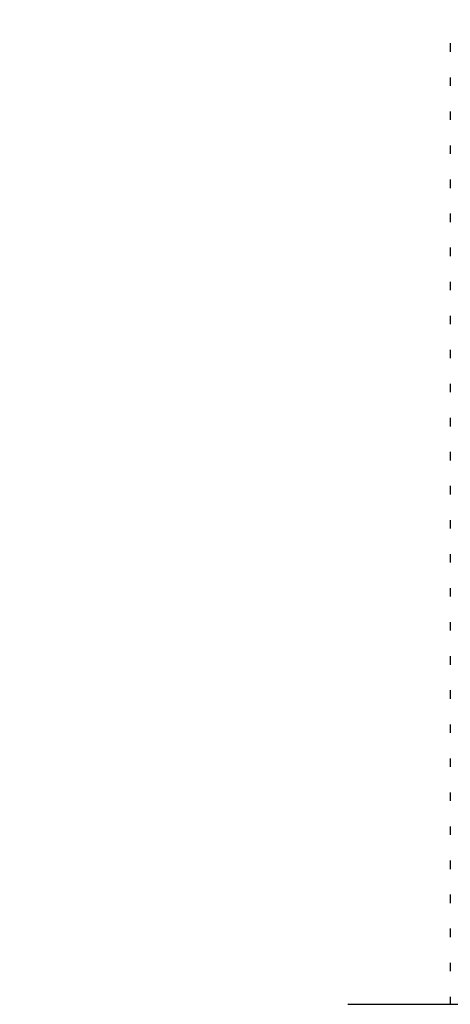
# Model space of a CAD drawing. Header units: millimetres. Extents: x 0 to 420, y 0 to 297.
# Tile 56 of 81: x 325.42 to 326.74, y 171.29 to 174.31. Entities that reach past the tile are written whole.
import ezdxf

# ---------------------------------------------------------------- set-up
doc = ezdxf.new("R2010")
doc.units = ezdxf.units.MM
doc.layers.add('QUOTE', color=174, linetype='Continuous')
doc.styles.add('SLDTEXTSTYLE3', font='TXT', dxfattribs={"width": 0.75})
doc.dimstyles.new('SLDDIMSTYLE0', dxfattribs={"dimtxt": 3, "dimasz": 3, "dimexe": 0, "dimexo": 0.0625, "dimgap": 0.75, "dimtad": 1, "dimlfac": 9.583032, "dimrnd": 1e-09, "dimzin": 12, "dimdsep": 46, "dimtxsty": 'SLDTEXTSTYLE3', "dimsah": 1, "dimcen": 0.09, "dimadec": 0, "dimazin": 3, "dimtfac": 1, "dimtdec": 3, "dimtofl": 0, "dimtmove": 0, "dimatfit": 3, "dimfxl": 0, "dimfrac": 2, "dimtolj": 1, "dimtzin": 12, "dimarcsym": 0})

# ---------------------------------------------------------------- blocks, each defined once
blk = doc.blocks.new('_D_2')
at = {"layer": 'QUOTE'}
for p, q in [((322.7898, 261.1457), (348.4196, 261.1457)), ((346.4196, 166.2801), (346.4196, 261.1457)), ((335.7879, 166.2801), (348.4196, 166.2801))]:
    blk.add_line(p, q, dxfattribs=at)
for points in [[(346.4196, 261.1457), (345.9196, 258.1457), (346.9196, 258.1457)], [(346.4196, 166.2801), (346.9196, 169.2801), (345.9196, 169.2801)]]:
    blk.add_solid(points, dxfattribs=at)
at = {"layer": 'QUOTE', "insert": (342.5524, 208.7254), "char_height": 3, "attachment_point": 1, "rotation": 90, "style": 'SLDTEXTSTYLE3'}
blk.add_mtext('909,1', dxfattribs=at)

msp = doc.modelspace()

# ---------------------------------------------------------------- linework, layer by layer
at = {"color": 7, "linetype": 'Continuous', "lineweight": 25}
for p, q in [((326.7378, 174.2341), (326.7378, 174.208)), ((326.7378, 174.1297), (326.7378, 174.1037)), ((326.7378, 174.0254), (326.7378, 173.9993)), ((326.7378, 173.921), (326.7378, 173.895)), ((326.7378, 173.8167), (326.7378, 173.7906)), ((326.7378, 173.7123), (326.7378, 173.6863)), ((326.7378, 173.608), (326.7378, 173.5819)), ((326.7378, 173.5036), (326.7378, 173.4776)), ((326.7378, 173.3993), (326.7378, 173.3732)), ((326.7378, 173.2949), (326.7378, 173.2689)), ((326.7378, 173.1906), (326.7378, 173.1645)), ((326.7378, 173.0862), (326.7378, 173.0602)), ((326.7378, 172.9819), (326.7378, 172.9558)), ((326.7378, 172.8775), (326.7378, 172.8515)), ((326.7378, 172.7732), (326.7378, 172.7471)), ((326.7378, 172.6688), (326.7378, 172.6428)), ((326.7378, 172.5644), (326.7378, 172.5384)), ((326.7378, 172.4601), (326.7378, 172.4341)), ((326.7378, 172.3557), (326.7378, 172.3297)), ((326.7378, 172.2514), (326.7378, 172.2254)), ((326.7378, 172.147), (326.7378, 172.121)), ((326.7378, 172.0427), (326.7378, 172.0167)), ((326.7378, 171.9383), (326.7378, 171.9123)), ((326.7378, 171.834), (326.7378, 171.808)), ((326.7378, 171.7296), (326.7378, 171.7036)), ((326.7378, 171.6253), (326.7378, 171.5993)), ((326.7378, 171.5209), (326.7378, 171.4949)), ((326.7378, 171.4166), (326.7378, 171.3906)), ((326.7378, 171.3122), (326.7378, 171.289)), ((326.4247, 171.289), (327.6721, 171.289))]:
    msp.add_line(p, q, dxfattribs=at)

# ---------------------------------------------------------------- dimensions: what is measured, and where the dimension line sits
at = {"layer": 'QUOTE'}
dim = msp.add_linear_dim(base=(346.4196, 261.1457), p1=(333.7879, 166.2801), p2=(320.7898, 261.1457), angle=90, dimstyle='SLDDIMSTYLE0', dxfattribs=at)
dim.commit()
dim.dimension.update_dxf_attribs({"geometry": '_D_2', "text_midpoint": (346.4196, 213.7129), "dimtype": 160})

doc.saveas('drawing.dxf')
